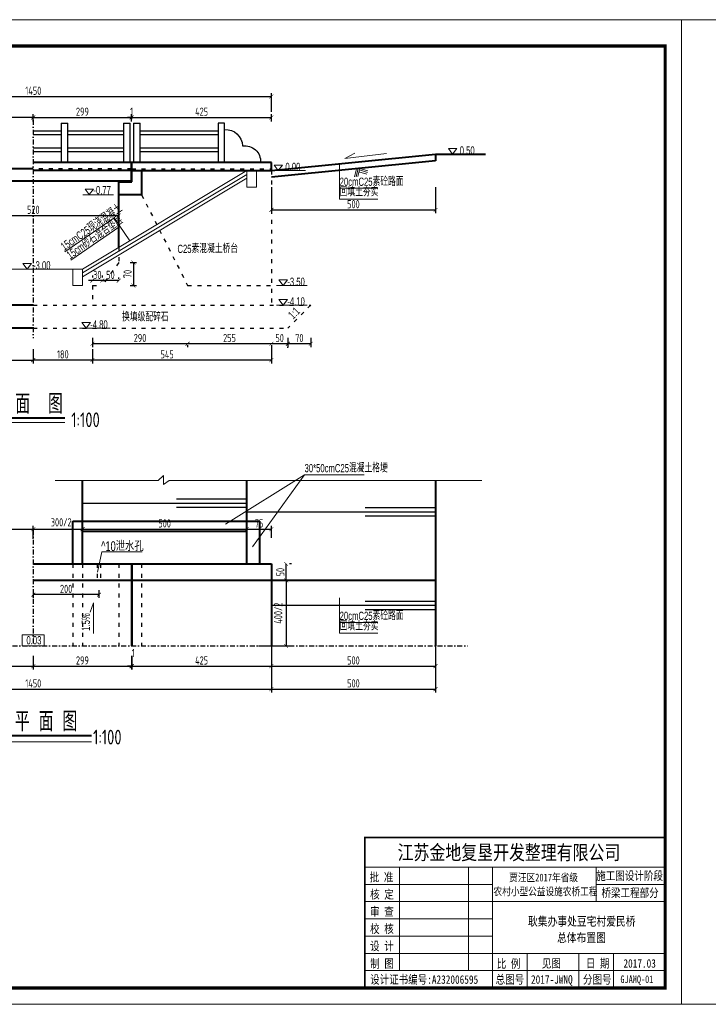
# Model space of a CAD drawing. Header units: inches. Extents: x 112594 to 193184, y 44995 to 116598.
# Tile 72 of 153: x 114821 to 116918, y 87899 to 90899. Entities that reach past the tile are written whole.
import ezdxf
from ezdxf.enums import TextEntityAlignment as Align

# ---------------------------------------------------------------- set-up
doc = ezdxf.new("R2010")
doc.units = ezdxf.units.IN
doc.header["$MEASUREMENT"] = 0
doc.linetypes.add('ACAD_ISO03W100', pattern=[30, 12, -18])
doc.linetypes.add('DASHDOTX2', pattern=[2, 1, -0.5, 0, -0.5])
doc.layers.get('0').update_dxf_attribs({"lineweight": 15})
for name, color, linetype in [('1', 7, 'Continuous'), ('轴线', 3, 'DASHDOTX2'), ('配筋2', 2, 'Continuous')]:
    doc.layers.add(name, color=color, linetype=linetype)
for name, color, linetype, lineweight in [('BM1', 7, 'Continuous', 15), ('原石', 6, 'Continuous', 40), ('文字', 7, 'Continuous', 20), ('标注', 7, 'Continuous', 18), ('细实线', 4, 'Continuous', 25), ('虚线', 2, 'ACAD_ISO03W100', 25), ('轮廓线', 1, 'Continuous', 40)]:
    doc.layers.add(name, color=color, linetype=linetype, lineweight=lineweight)
doc.styles.add('HZTXT', font='tssdeng.shx', dxfattribs={"width": 0.75, "bigfont": 'hztxt.shx'})
doc.styles.get("Standard").update_dxf_attribs({"font": 'hztxt_e.shx', "width": 0.7, "bigfont": 'hztxt.shx'})
doc.styles.add('图框', font='SIMFANG.TTF', dxfattribs={"width": 0.8, "height": 4})
doc.dimstyles.new('3', dxfattribs={"dimtxt": 25, "dimasz": 12, "dimexe": 10, "dimexo": 30, "dimgap": 5, "dimtad": 1, "dimdec": 0, "dimzin": 0, "dimdsep": 46, "dimtxsty": 'HZTXT', "dimblk": 'ARCHTICK', "dimcen": 0, "dimclrt": 7, "dimazin": 2, "dimtfac": 1, "dimtdec": 0, "dimtix": 1, "dimtmove": 2, "dimatfit": 3, "dimfxl": 250, "dimtolj": 1, "dimtzin": 0, "dimarcsym": 0})
doc.dimstyles.new('6', dxfattribs={"dimtxt": 25, "dimasz": 12, "dimexe": 10, "dimexo": 130, "dimgap": 5, "dimtad": 1, "dimdec": 0, "dimzin": 0, "dimdsep": 46, "dimtxsty": 'HZTXT', "dimblk": 'ARCHTICK', "dimcen": 0, "dimclrt": 7, "dimazin": 2, "dimtfac": 1, "dimtdec": 0, "dimtix": 1, "dimtmove": 2, "dimatfit": 3, "dimfxl": 250, "dimtolj": 1, "dimtzin": 0, "dimarcsym": 0})

# ---------------------------------------------------------------- blocks, each defined once
blk = doc.blocks.new('三角形')
at = {"layer": '轮廓线', "color": 0, "lineweight": 20}
for p, q in [((24441.9, 199232.1), (24477.5, 199232.1)), ((24459.3, 199208.6), (24441.9, 199232.1)), ((24477.5, 199232.1), (24459.3, 199208.6))]:
    blk.add_line(p, q, dxfattribs=at)
blk = doc.blocks.new('_ArchTick')
at = {"color": 0, "linetype": 'ByBlock', "const_width": 0.15}
blk.add_lwpolyline([(-0.5, -0.5), (0.5, 0.5)], dxfattribs=at)
blk = doc.blocks.new('*D65')
at = {"color": 0, "lineweight": -2}
for p, q in [((115587.1, 89912), (115332.1, 89912)), ((115332.1, 89908.1), (115332.1, 89902)), ((115587.1, 89908.1), (115587.1, 89902))]:
    blk.add_line(p, q, dxfattribs=at)
at = {"color": 0, "lineweight": -2, "xscale": 12, "yscale": 12, "zscale": 12, "rotation": 180}
blk.add_blockref('_ArchTick', (115332.1, 89912), dxfattribs=at)
at = {"color": 0, "lineweight": -2, "xscale": 12, "yscale": 12, "zscale": 12}
blk.add_blockref('_ArchTick', (115587.1, 89912), dxfattribs=at)
at = {"color": 7, "insert": (115459.6, 89929.5), "char_height": 25, "attachment_point": 5, "style": 'HZTXT'}
blk.add_mtext('\\A1;255', dxfattribs=at)
blk = doc.blocks.new('*D66')
at = {"color": 0, "lineweight": -2}
for p, q in [((115042.1, 89929.5), (115042.1, 89902)), ((115332.1, 89912), (115042.1, 89912)), ((115332.1, 89908.1), (115332.1, 89902))]:
    blk.add_line(p, q, dxfattribs=at)
at = {"color": 0, "lineweight": -2, "xscale": 12, "yscale": 12, "zscale": 12, "rotation": 180}
blk.add_blockref('_ArchTick', (115042.1, 89912), dxfattribs=at)
at = {"color": 0, "lineweight": -2, "xscale": 12, "yscale": 12, "zscale": 12}
blk.add_blockref('_ArchTick', (115332.1, 89912), dxfattribs=at)
at = {"color": 7, "insert": (115187.1, 89929.5), "char_height": 25, "attachment_point": 5, "style": 'HZTXT'}
blk.add_mtext('\\A1;290', dxfattribs=at)
blk = doc.blocks.new('*D67')
at = {"color": 0, "lineweight": -2}
for p, q in [((115042.1, 89895.6), (115042.1, 89852.1)), ((115587.1, 89908.1), (115587.1, 89852.1)), ((115587.1, 89862.1), (115042.1, 89862.1))]:
    blk.add_line(p, q, dxfattribs=at)
at = {"color": 0, "lineweight": -2, "xscale": 12, "yscale": 12, "zscale": 12, "rotation": 180}
blk.add_blockref('_ArchTick', (115042.1, 89862.1), dxfattribs=at)
at = {"color": 0, "lineweight": -2, "xscale": 12, "yscale": 12, "zscale": 12}
blk.add_blockref('_ArchTick', (115587.1, 89862.1), dxfattribs=at)
at = {"color": 7, "insert": (115269.6, 89879.6), "char_height": 25, "attachment_point": 5, "style": 'HZTXT'}
blk.add_mtext('\\A1;545', dxfattribs=at)
blk = doc.blocks.new('*D72')
at = {"color": 0, "lineweight": -2}
for p, q in [((114682.1, 89895.6), (114682.1, 89852.1)), ((114862.1, 89895.6), (114862.1, 89852.1)), ((114682.1, 89862.1), (114862.1, 89862.1))]:
    blk.add_line(p, q, dxfattribs=at)
at = {"color": 0, "lineweight": -2, "xscale": 12, "yscale": 12, "zscale": 12, "rotation": 180}
blk.add_blockref('_ArchTick', (114682.1, 89862.1), dxfattribs=at)
at = {"color": 0, "lineweight": -2, "xscale": 12, "yscale": 12, "zscale": 12}
blk.add_blockref('_ArchTick', (114862.1, 89862.1), dxfattribs=at)
at = {"color": 7, "insert": (114772.1, 89879.6), "char_height": 25, "attachment_point": 5, "style": 'HZTXT'}
blk.add_mtext('\\A1;180', dxfattribs=at)
blk = doc.blocks.new('*D73')
at = {"color": 0, "lineweight": -2}
for p, q in [((115162.1, 90596.5), (115162.1, 90611.6)), ((115587.1, 90589.1), (115587.1, 90611.6)), ((115162.1, 90601.6), (115587.1, 90601.6))]:
    blk.add_line(p, q, dxfattribs=at)
at = {"color": 0, "lineweight": -2, "xscale": 12, "yscale": 12, "zscale": 12, "rotation": 180}
blk.add_blockref('_ArchTick', (115162.1, 90601.6), dxfattribs=at)
at = {"color": 0, "lineweight": -2, "xscale": 12, "yscale": 12, "zscale": 12}
blk.add_blockref('_ArchTick', (115587.1, 90601.6), dxfattribs=at)
at = {"color": 7, "insert": (115374.6, 90619.1), "char_height": 25, "attachment_point": 5, "style": 'HZTXT'}
blk.add_mtext('\\A1;425', dxfattribs=at)
blk = doc.blocks.new('*D74')
at = {"color": 0, "lineweight": -2}
for p, q in [((114862.1, 89895.6), (114862.1, 89852.1)), ((115042.1, 89895.6), (115042.1, 89852.1)), ((115042.1, 89862.1), (114862.1, 89862.1))]:
    blk.add_line(p, q, dxfattribs=at)
at = {"color": 0, "lineweight": -2, "xscale": 12, "yscale": 12, "zscale": 12, "rotation": 180}
blk.add_blockref('_ArchTick', (114862.1, 89862.1), dxfattribs=at)
at = {"color": 0, "lineweight": -2, "xscale": 12, "yscale": 12, "zscale": 12}
blk.add_blockref('_ArchTick', (115042.1, 89862.1), dxfattribs=at)
at = {"color": 7, "insert": (114952.1, 89879.6), "char_height": 25, "attachment_point": 5, "style": 'HZTXT'}
blk.add_mtext('\\A1;180', dxfattribs=at)
blk = doc.blocks.new('*D106')
at = {"color": 0, "lineweight": -2}
for p, q in [((115161.1, 88961.1), (115161.1, 88919.4)), ((115162.1, 88961.1), (115162.1, 88919.4)), ((115161.1, 88929.4), (115149.1, 88929.4)), ((115161.1, 88929.4), (115162.1, 88929.4)), ((115162.1, 88929.4), (115174.1, 88929.4))]:
    blk.add_line(p, q, dxfattribs=at)
at = {"color": 0, "lineweight": -2, "xscale": 12, "yscale": 12, "zscale": 12}
blk.add_blockref('_ArchTick', (115161.1, 88929.4), dxfattribs=at)
at = {"color": 0, "lineweight": -2, "xscale": 12, "yscale": 12, "zscale": 12, "rotation": 180}
blk.add_blockref('_ArchTick', (115162.1, 88929.4), dxfattribs=at)
at = {"color": 7, "insert": (115166.5, 88969.7), "char_height": 25, "attachment_point": 5, "style": 'HZTXT'}
blk.add_mtext('\\A1;1', dxfattribs=at)
blk = doc.blocks.new('*D107')
at = {"color": 0, "lineweight": -2}
for p, q in [((115162.1, 88961.1), (115162.1, 88919.4)), ((115587.1, 88961.1), (115587.1, 88919.4)), ((115162.1, 88929.4), (115587.1, 88929.4))]:
    blk.add_line(p, q, dxfattribs=at)
at = {"color": 0, "lineweight": -2, "xscale": 12, "yscale": 12, "zscale": 12, "rotation": 180}
blk.add_blockref('_ArchTick', (115162.1, 88929.4), dxfattribs=at)
at = {"color": 0, "lineweight": -2, "xscale": 12, "yscale": 12, "zscale": 12}
blk.add_blockref('_ArchTick', (115587.1, 88929.4), dxfattribs=at)
at = {"color": 7, "insert": (115374.6, 88946.9), "char_height": 25, "attachment_point": 5, "style": 'HZTXT'}
blk.add_mtext('\\A1;425', dxfattribs=at)
blk = doc.blocks.new('*D79')
at = {"color": 0, "lineweight": -2}
for p, q in [((115587.1, 88910.2), (115587.1, 88849.5)), ((114137.1, 88889.4), (114137.1, 88849.5)), ((114137.1, 88859.5), (115587.1, 88859.5))]:
    blk.add_line(p, q, dxfattribs=at)
at = {"color": 0, "lineweight": -2, "xscale": 12, "yscale": 12, "zscale": 12, "rotation": 180}
blk.add_blockref('_ArchTick', (114137.1, 88859.5), dxfattribs=at)
at = {"color": 0, "lineweight": -2, "xscale": 12, "yscale": 12, "zscale": 12}
blk.add_blockref('_ArchTick', (115587.1, 88859.5), dxfattribs=at)
at = {"color": 7, "insert": (114862.1, 88877), "char_height": 25, "attachment_point": 5, "style": 'HZTXT'}
blk.add_mtext('\\A1;1450', dxfattribs=at)
blk = doc.blocks.new('*D81')
at = {"color": 0, "lineweight": -2}
for p, q in [((115632, 89191.1), (115632, 89241.1)), ((115648.1, 89241.1), (115642, 89241.1)), ((115648.1, 89191.1), (115642, 89191.1))]:
    blk.add_line(p, q, dxfattribs=at)
at = {"color": 0, "lineweight": -2, "xscale": 12, "yscale": 12, "zscale": 12}
for p, rotation in [((115632, 89241.1), 90), ((115632, 89191.1), 270)]:
    blk.add_blockref('_ArchTick', p, dxfattribs=dict(at, rotation=rotation))
at = {"color": 7, "insert": (115614.5, 89216.1), "char_height": 25, "attachment_point": 5, "rotation": 90, "style": 'HZTXT'}
blk.add_mtext('\\A1;50', dxfattribs=at)
blk = doc.blocks.new('*D85')
at = {"color": 0, "lineweight": -2}
for p, q in [((115632, 89191.1), (115632, 88991.1)), ((115648.1, 89191.1), (115642, 89191.1)), ((115548.1, 88991.1), (115642, 88991.1))]:
    blk.add_line(p, q, dxfattribs=at)
at = {"color": 0, "lineweight": -2, "xscale": 12, "yscale": 12, "zscale": 12}
for p, rotation in [((115632, 89191.1), 90), ((115632, 88991.1), 270)]:
    blk.add_blockref('_ArchTick', p, dxfattribs=dict(at, rotation=rotation))
at = {"color": 7, "insert": (115608, 89091.1), "char_height": 25, "attachment_point": 5, "rotation": 90, "style": 'HZTXT'}
blk.add_mtext('\\A1;400/2', dxfattribs=at)
blk = doc.blocks.new('*D88')
at = {"color": 0, "lineweight": -2}
for p, q in [((114862.1, 89161.1), (114862.1, 89137.5)), ((115062.1, 89147.5), (114862.1, 89147.5)), ((115062.1, 89161.1), (115062.1, 89137.5))]:
    blk.add_line(p, q, dxfattribs=at)
at = {"color": 0, "lineweight": -2, "xscale": 12, "yscale": 12, "zscale": 12, "rotation": 180}
blk.add_blockref('_ArchTick', (114862.1, 89147.5), dxfattribs=at)
at = {"color": 0, "lineweight": -2, "xscale": 12, "yscale": 12, "zscale": 12}
blk.add_blockref('_ArchTick', (115062.1, 89147.5), dxfattribs=at)
at = {"color": 7, "insert": (114962.1, 89165), "char_height": 25, "attachment_point": 5, "style": 'HZTXT'}
blk.add_mtext('\\A1;200', dxfattribs=at)
blk = doc.blocks.new('*D89')
at = {"color": 0, "lineweight": -2}
for p, q in [((114862.1, 90589.1), (114862.1, 90611.6)), ((115161.1, 90589.1), (115161.1, 90611.6)), ((114862.1, 90601.6), (115161.1, 90601.6))]:
    blk.add_line(p, q, dxfattribs=at)
at = {"color": 0, "lineweight": -2, "xscale": 12, "yscale": 12, "zscale": 12, "rotation": 180}
blk.add_blockref('_ArchTick', (114862.1, 90601.6), dxfattribs=at)
at = {"color": 0, "lineweight": -2, "xscale": 12, "yscale": 12, "zscale": 12}
blk.add_blockref('_ArchTick', (115161.1, 90601.6), dxfattribs=at)
at = {"color": 7, "insert": (115011.6, 90619.1), "char_height": 25, "attachment_point": 5, "style": 'HZTXT'}
blk.add_mtext('\\A1;299', dxfattribs=at)
blk = doc.blocks.new('*D90')
at = {"color": 0, "lineweight": -2}
for p, q in [((114862.1, 88961.1), (114862.1, 88919.4)), ((115161.1, 88961.1), (115161.1, 88919.4)), ((114862.1, 88929.4), (115161.1, 88929.4))]:
    blk.add_line(p, q, dxfattribs=at)
at = {"color": 0, "lineweight": -2, "xscale": 12, "yscale": 12, "zscale": 12, "rotation": 180}
blk.add_blockref('_ArchTick', (114862.1, 88929.4), dxfattribs=at)
at = {"color": 0, "lineweight": -2, "xscale": 12, "yscale": 12, "zscale": 12}
blk.add_blockref('_ArchTick', (115161.1, 88929.4), dxfattribs=at)
at = {"color": 7, "insert": (115011.6, 88946.9), "char_height": 25, "attachment_point": 5, "style": 'HZTXT'}
blk.add_mtext('\\A1;299', dxfattribs=at)
blk = doc.blocks.new('*D91')
at = {"color": 0, "lineweight": -2}
for p, q in [((114682.1, 89363.5), (114682.1, 89357)), ((114862.1, 89350.4), (114862.1, 89357)), ((114682.1, 89347), (114862.1, 89347))]:
    blk.add_line(p, q, dxfattribs=at)
at = {"color": 0, "lineweight": -2, "xscale": 12, "yscale": 12, "zscale": 12, "rotation": 180}
blk.add_blockref('_ArchTick', (114682.1, 89347), dxfattribs=at)
at = {"color": 0, "lineweight": -2, "xscale": 12, "yscale": 12, "zscale": 12}
blk.add_blockref('_ArchTick', (114862.1, 89347), dxfattribs=at)
at = {"color": 7, "insert": (114772.1, 89364.5), "char_height": 25, "attachment_point": 5, "style": 'HZTXT'}
blk.add_mtext('\\A1;180', dxfattribs=at)
blk = doc.blocks.new('*D92')
at = {"color": 0, "lineweight": -2}
for p, q in [((114682.1, 88961.1), (114682.1, 88919.4)), ((114862.1, 88961.1), (114862.1, 88919.4)), ((114682.1, 88929.4), (114862.1, 88929.4))]:
    blk.add_line(p, q, dxfattribs=at)
at = {"color": 0, "lineweight": -2, "xscale": 12, "yscale": 12, "zscale": 12, "rotation": 180}
blk.add_blockref('_ArchTick', (114682.1, 88929.4), dxfattribs=at)
at = {"color": 0, "lineweight": -2, "xscale": 12, "yscale": 12, "zscale": 12}
blk.add_blockref('_ArchTick', (114862.1, 88929.4), dxfattribs=at)
at = {"color": 7, "insert": (114772.1, 88946.9), "char_height": 25, "attachment_point": 5, "style": 'HZTXT'}
blk.add_mtext('\\A1;180', dxfattribs=at)
blk = doc.blocks.new('*D93')
at = {"color": 0, "lineweight": -2}
for p, q in [((114563.1, 90594.5), (114563.1, 90611.6)), ((114862.1, 90594.5), (114862.1, 90611.6)), ((114862.1, 90601.6), (114563.1, 90601.6))]:
    blk.add_line(p, q, dxfattribs=at)
at = {"color": 0, "lineweight": -2, "xscale": 12, "yscale": 12, "zscale": 12, "rotation": 180}
blk.add_blockref('_ArchTick', (114563.1, 90601.6), dxfattribs=at)
at = {"color": 0, "lineweight": -2, "xscale": 12, "yscale": 12, "zscale": 12}
blk.add_blockref('_ArchTick', (114862.1, 90601.6), dxfattribs=at)
at = {"color": 7, "insert": (114712.6, 90619.1), "char_height": 25, "attachment_point": 5, "style": 'HZTXT'}
blk.add_mtext('\\A1;299', dxfattribs=at)
blk = doc.blocks.new('*D96')
at = {"color": 0, "lineweight": -2}
for p, q in [((114137.1, 90494.5), (114137.1, 90675.4)), ((115587.1, 90619.1), (115587.1, 90675.4)), ((114137.1, 90665.4), (115587.1, 90665.4))]:
    blk.add_line(p, q, dxfattribs=at)
at = {"color": 0, "lineweight": -2, "xscale": 12, "yscale": 12, "zscale": 12, "rotation": 180}
blk.add_blockref('_ArchTick', (114137.1, 90665.4), dxfattribs=at)
at = {"color": 0, "lineweight": -2, "xscale": 12, "yscale": 12, "zscale": 12}
blk.add_blockref('_ArchTick', (115587.1, 90665.4), dxfattribs=at)
at = {"color": 7, "insert": (114862.1, 90682.9), "char_height": 25, "attachment_point": 5, "style": 'HZTXT'}
blk.add_mtext('\\A1;1450', dxfattribs=at)
blk = doc.blocks.new('*D97')
at = {"color": 0, "lineweight": -2}
for p, q in [((115072.1, 90119.5), (115072.1, 90114.3)), ((115122.1, 90104.3), (115072.1, 90104.3)), ((115122.1, 90109.5), (115122.1, 90114.3))]:
    blk.add_line(p, q, dxfattribs=at)
at = {"color": 0, "lineweight": -2, "xscale": 12, "yscale": 12, "zscale": 12, "rotation": 180}
blk.add_blockref('_ArchTick', (115072.1, 90104.3), dxfattribs=at)
at = {"color": 0, "lineweight": -2, "xscale": 12, "yscale": 12, "zscale": 12}
blk.add_blockref('_ArchTick', (115122.1, 90104.3), dxfattribs=at)
at = {"color": 7, "insert": (115097.1, 90121.8), "char_height": 25, "attachment_point": 5, "style": 'HZTXT'}
blk.add_mtext('\\A1;50', dxfattribs=at)
blk = doc.blocks.new('*D98')
at = {"color": 0, "lineweight": -2}
for p, q in [((115042.1, 90104.3), (115030.1, 90104.3)), ((115042.1, 90119.5), (115042.1, 90114.3)), ((115072.1, 90104.3), (115042.1, 90104.3)), ((115072.1, 90119.5), (115072.1, 90114.3)), ((115072.1, 90104.3), (115084.1, 90104.3))]:
    blk.add_line(p, q, dxfattribs=at)
at = {"color": 0, "lineweight": -2, "xscale": 12, "yscale": 12, "zscale": 12}
blk.add_blockref('_ArchTick', (115042.1, 90104.3), dxfattribs=at)
at = {"color": 0, "lineweight": -2, "xscale": 12, "yscale": 12, "zscale": 12, "rotation": 180}
blk.add_blockref('_ArchTick', (115072.1, 90104.3), dxfattribs=at)
at = {"color": 7, "insert": (115057.1, 90121.8), "char_height": 25, "attachment_point": 5, "style": 'HZTXT'}
blk.add_mtext('\\A1;30', dxfattribs=at)
blk = doc.blocks.new('*D101')
at = {"color": 0, "lineweight": -2}
for p, q in [((115156.8, 90159.5), (115176.8, 90159.5)), ((115166.8, 90159.5), (115166.8, 90089.5)), ((115156.8, 90089.5), (115176.8, 90089.5))]:
    blk.add_line(p, q, dxfattribs=at)
at = {"color": 0, "lineweight": -2, "xscale": 12, "yscale": 12, "zscale": 12}
for p, rotation in [((115166.8, 90159.5), 90), ((115166.8, 90089.5), 270)]:
    blk.add_blockref('_ArchTick', p, dxfattribs=dict(at, rotation=rotation))
at = {"color": 7, "insert": (115149.3, 90124.5), "char_height": 25, "attachment_point": 5, "rotation": 90, "style": 'HZTXT'}
blk.add_mtext('\\A1;70', dxfattribs=at)
blk = doc.blocks.new('*D103')
at = {"color": 0, "lineweight": -2}
for p, q in [((115161.1, 90596.5), (115161.1, 90611.6)), ((115162.1, 90596.5), (115162.1, 90611.6)), ((115161.1, 90601.6), (115149.1, 90601.6)), ((115162.1, 90601.6), (115161.1, 90601.6)), ((115162.1, 90601.6), (115174.1, 90601.6))]:
    blk.add_line(p, q, dxfattribs=at)
at = {"color": 0, "lineweight": -2, "xscale": 12, "yscale": 12, "zscale": 12}
blk.add_blockref('_ArchTick', (115161.1, 90601.6), dxfattribs=at)
at = {"color": 0, "lineweight": -2, "xscale": 12, "yscale": 12, "zscale": 12, "rotation": 180}
blk.add_blockref('_ArchTick', (115162.1, 90601.6), dxfattribs=at)
at = {"color": 7, "insert": (115161.6, 90619.1), "char_height": 25, "attachment_point": 5, "style": 'HZTXT'}
blk.add_mtext('\\A1;1', dxfattribs=at)
blk = doc.blocks.new('*D110')
at = {"color": 0, "lineweight": -2}
for p, q in [((114602.1, 90302.6), (114602.1, 90292.6)), ((114602.1, 90302.6), (115122.1, 90302.6)), ((115122.1, 90302.6), (115122.1, 90292.6))]:
    blk.add_line(p, q, dxfattribs=at)
at = {"color": 0, "lineweight": -2, "xscale": 12, "yscale": 12, "zscale": 12, "rotation": 180}
blk.add_blockref('_ArchTick', (114602.1, 90302.6), dxfattribs=at)
at = {"color": 0, "lineweight": -2, "xscale": 12, "yscale": 12, "zscale": 12}
blk.add_blockref('_ArchTick', (115122.1, 90302.6), dxfattribs=at)
at = {"color": 7, "insert": (114862.1, 90320.1), "char_height": 25, "attachment_point": 5, "style": 'HZTXT'}
blk.add_mtext('\\A1;520', dxfattribs=at)
blk = doc.blocks.new('*D62')
at = {"color": 0, "lineweight": -2}
for p, q in [((115637.1, 89929.5), (115637.1, 89902)), ((115637.1, 89912), (115587.4, 89912)), ((115587.4, 89908.1), (115587.4, 89902))]:
    blk.add_line(p, q, dxfattribs=at)
at = {"color": 0, "lineweight": -2, "xscale": 12, "yscale": 12, "zscale": 12, "rotation": 180}
blk.add_blockref('_ArchTick', (115587.4, 89912), dxfattribs=at)
at = {"color": 0, "lineweight": -2, "xscale": 12, "yscale": 12, "zscale": 12}
blk.add_blockref('_ArchTick', (115637.1, 89912), dxfattribs=at)
at = {"color": 7, "insert": (115612.3, 89929.5), "char_height": 25, "attachment_point": 5, "style": 'HZTXT'}
blk.add_mtext('\\A1;50', dxfattribs=at)
blk = doc.blocks.new('*D63')
at = {"color": 0, "lineweight": -2}
for p, q in [((115707.1, 89929.7), (115707.1, 89902)), ((115707.1, 89912), (115637.4, 89912)), ((115637.4, 89899.5), (115637.4, 89902))]:
    blk.add_line(p, q, dxfattribs=at)
at = {"color": 0, "lineweight": -2, "xscale": 12, "yscale": 12, "zscale": 12, "rotation": 180}
blk.add_blockref('_ArchTick', (115637.4, 89912), dxfattribs=at)
at = {"color": 0, "lineweight": -2, "xscale": 12, "yscale": 12, "zscale": 12}
blk.add_blockref('_ArchTick', (115707.1, 89912), dxfattribs=at)
at = {"color": 7, "insert": (115672.3, 89929.5), "char_height": 25, "attachment_point": 5, "style": 'HZTXT'}
blk.add_mtext('\\A1;70', dxfattribs=at)
blk = doc.blocks.new('*D111')
at = {"color": 0, "lineweight": -2}
for p, q in [((114862.1, 89317.8), (114862.1, 89357)), ((115012.1, 89317.8), (115012.1, 89357)), ((114862.1, 89347), (115012.1, 89347))]:
    blk.add_line(p, q, dxfattribs=at)
at = {"color": 0, "lineweight": -2, "xscale": 12, "yscale": 12, "zscale": 12, "rotation": 180}
blk.add_blockref('_ArchTick', (114862.1, 89347), dxfattribs=at)
at = {"color": 0, "lineweight": -2, "xscale": 12, "yscale": 12, "zscale": 12}
blk.add_blockref('_ArchTick', (115012.1, 89347), dxfattribs=at)
at = {"color": 7, "insert": (114947.1, 89367.9), "char_height": 25, "attachment_point": 5, "style": 'HZTXT'}
blk.add_mtext('\\A1;300/2', dxfattribs=at)
blk = doc.blocks.new('*D112')
at = {"color": 0, "lineweight": -2}
for p, q in [((115012.1, 89317.8), (115012.1, 89357)), ((115512.1, 89317.8), (115512.1, 89357)), ((115012.1, 89347), (115512.1, 89347))]:
    blk.add_line(p, q, dxfattribs=at)
at = {"color": 0, "lineweight": -2, "xscale": 12, "yscale": 12, "zscale": 12, "rotation": 180}
blk.add_blockref('_ArchTick', (115012.1, 89347), dxfattribs=at)
at = {"color": 0, "lineweight": -2, "xscale": 12, "yscale": 12, "zscale": 12}
blk.add_blockref('_ArchTick', (115512.1, 89347), dxfattribs=at)
at = {"color": 7, "insert": (115262.1, 89364.5), "char_height": 25, "attachment_point": 5, "style": 'HZTXT'}
blk.add_mtext('\\A1;500', dxfattribs=at)
blk = doc.blocks.new('*D113')
at = {"color": 0, "lineweight": -2}
for p, q in [((115512.1, 89320.8), (115512.1, 89357)), ((115587.1, 89320.8), (115587.1, 89357)), ((115512.1, 89347), (115587.1, 89347))]:
    blk.add_line(p, q, dxfattribs=at)
at = {"color": 0, "lineweight": -2, "xscale": 12, "yscale": 12, "zscale": 12, "rotation": 180}
blk.add_blockref('_ArchTick', (115512.1, 89347), dxfattribs=at)
at = {"color": 0, "lineweight": -2, "xscale": 12, "yscale": 12, "zscale": 12}
blk.add_blockref('_ArchTick', (115587.1, 89347), dxfattribs=at)
at = {"color": 7, "insert": (115549.6, 89364.5), "char_height": 25, "attachment_point": 5, "style": 'HZTXT'}
blk.add_mtext('\\A1;75', dxfattribs=at)
blk = doc.blocks.new('dasfgfhfdgtf')
at = {"layer": '细实线'}
for p, q in [((53338.6, -33988.3), (53338.6, -33868.3)), ((53338.6, -33868.3), (53358.6, -33868.3)), ((53338.6, -33988.3), (53338.6, -33868.3)), ((53358.6, -33868.3), (53358.6, -33988.3)), ((53358.6, -33868.3), (53358.6, -33988.3))]:
    blk.add_line(p, q, dxfattribs=at)
for centre, radius, start, end in [((53336.3, -33940.4), 52.5, 87.3986, 177.3524), ((53277.1, -33985.6), 48.1, 81.899, 182.8519)]:
    blk.add_arc(centre, radius, start, end, dxfattribs=at)
blk = doc.blocks.new('*D2346')
at = {"color": 0, "lineweight": -2}
for p, q in [((115587.1, 90389.5), (115587.1, 90309.8)), ((116087.1, 90389.5), (116087.1, 90309.8)), ((115587.1, 90319.8), (116087.1, 90319.8))]:
    blk.add_line(p, q, dxfattribs=at)
at = {"color": 0, "lineweight": -2, "xscale": 12, "yscale": 12, "zscale": 12, "rotation": 180}
blk.add_blockref('_ArchTick', (115587.1, 90319.8), dxfattribs=at)
at = {"color": 0, "lineweight": -2, "xscale": 12, "yscale": 12, "zscale": 12}
blk.add_blockref('_ArchTick', (116087.1, 90319.8), dxfattribs=at)
at = {"color": 7, "insert": (115837.1, 90337.3), "char_height": 25, "attachment_point": 5, "style": 'HZTXT'}
blk.add_mtext('\\A1;500', dxfattribs=at)
blk = doc.blocks.new('*D2348')
at = {"color": 0, "lineweight": -2}
for p, q in [((115587.1, 88999.1), (115587.1, 88919.4)), ((116087.1, 88999.1), (116087.1, 88919.4)), ((115587.1, 88929.4), (116087.1, 88929.4))]:
    blk.add_line(p, q, dxfattribs=at)
at = {"color": 0, "lineweight": -2, "xscale": 12, "yscale": 12, "zscale": 12, "rotation": 180}
blk.add_blockref('_ArchTick', (115587.1, 88929.4), dxfattribs=at)
at = {"color": 0, "lineweight": -2, "xscale": 12, "yscale": 12, "zscale": 12}
blk.add_blockref('_ArchTick', (116087.1, 88929.4), dxfattribs=at)
at = {"color": 7, "insert": (115837.1, 88946.9), "char_height": 25, "attachment_point": 5, "style": 'HZTXT'}
blk.add_mtext('\\A1;500', dxfattribs=at)
blk = doc.blocks.new('*D2349')
at = {"color": 0, "lineweight": -2}
for p, q in [((115587.1, 88929.2), (115587.1, 88849.5)), ((116087.1, 88929.2), (116087.1, 88849.5)), ((115587.1, 88859.5), (116087.1, 88859.5))]:
    blk.add_line(p, q, dxfattribs=at)
at = {"color": 0, "lineweight": -2, "xscale": 12, "yscale": 12, "zscale": 12, "rotation": 180}
blk.add_blockref('_ArchTick', (115587.1, 88859.5), dxfattribs=at)
at = {"color": 0, "lineweight": -2, "xscale": 12, "yscale": 12, "zscale": 12}
blk.add_blockref('_ArchTick', (116087.1, 88859.5), dxfattribs=at)
at = {"color": 7, "insert": (115837.1, 88877), "char_height": 25, "attachment_point": 5, "style": 'HZTXT'}
blk.add_mtext('\\A1;500', dxfattribs=at)

msp = doc.modelspace()

# ---------------------------------------------------------------- linework, layer by layer
for p, q in [((115512.11826, 90439.54102), (115012.11826, 90139.54102)), ((115512.11826, 90439.54102), (115512.11826, 90389.54102)), ((115542.11826, 90389.54102), (115542.11826, 90439.54102)), ((115587.11826, 90439.54102), (115690.93599, 90439.54102)), ((115512.11826, 90427.87912), (115012.11826, 90127.87912)), ((115512.11826, 90416.21721), (115012.11826, 90116.21721)), ((115512.11826, 90389.54102), (115542.11826, 90389.54102)), ((115105.93346, 90365.54102), (115012.66627, 90365.54102)), ((115108.3978, 90295.29321), (114958.39243, 90191.94911)), ((115108.3978, 90295.29321), (115156.15983, 90225.96596)), ((115126.14741, 90269.5294), (114976.14204, 90166.1853)), ((114862.11826, 90139.54102), (114712.11826, 90139.54102)), ((114862.11826, 90139.54102), (115012.11826, 90139.54102)), ((114982.11826, 90139.54102), (114982.11826, 90089.54102)), ((115012.11826, 90089.54102), (115012.11826, 90139.54102)), ((114982.11826, 90089.54102), (115012.11826, 90089.54102)), ((115696.54687, 90089.54399), (115603.27968, 90089.54399)), ((115696.54687, 90029.54399), (115603.27968, 90029.54399)), ((115096.25174, 89959.54399), (115002.98455, 89959.54399)), ((115242.72902, 89495.1252), (115259.05805, 89510.08729)), ((115259.05805, 89510.08729), (115259.05805, 89482.71895)), ((115447.41196, 89362.10537), (115688.49005, 89512.7974)), ((115688.49005, 89512.7974), (115529.54351, 89292.86285)), ((115870.16588, 89512.7974), (115688.49005, 89512.7974)), ((114928.8465, 89495.1252), (115242.72902, 89495.1252)), ((115259.05805, 89482.71895), (115275.42552, 89495.1252)), ((115275.42552, 89495.1252), (116228.25417, 89495.1252)), ((115057.65439, 89216.06357), (115070.56231, 89278.0898)), ((115193.36045, 89278.0898), (115070.56231, 89278.0898)), ((115045.63234, 89122.52407), (115034.96831, 89093.83467)), ((115045.63234, 89122.52407), (115045.63234, 89028.82014))]:
    msp.add_line(p, q)
at = {"ltscale": 2}
for p, q in [((114697.54818, 89671.95876), (114957.8711, 89671.95876)), ((114703.73243, 88698.86765), (115039.5742, 88698.86765))]:
    msp.add_line(p, q, dxfattribs=at)
at = {"lineweight": -3}
for p, q in [((115512.11826, 89425.65918), (115012.11826, 89425.65918)), ((115512.11826, 89438.70082), (115298.12992, 89438.70082)), ((115512.11826, 89413.23907), (115298.12992, 89413.23907)), ((116087.11826, 89412.02774), (115873.12992, 89412.02774)), ((116087.11826, 89398.9861), (115512.11826, 89398.9861)), ((116087.11826, 89386.56599), (115873.12992, 89386.56599)), ((116087.11826, 89114.01518), (115587.11826, 89114.01518)), ((116087.11826, 89127.05682), (115873.12992, 89127.05682)), ((116087.11826, 89101.59507), (115873.12992, 89101.59507))]:
    msp.add_line(p, q, dxfattribs=at)
msp.add_lwpolyline([(114828.67818, 89024.71432), (114895.55834, 89024.71432), (114895.55834, 88991.06357), (114828.67818, 88991.06357)], close=True)
at = {"layer": 'BM1', "linetype": 'Continuous'}
for p, q in [((116836.39029, 90899.42706), (112593.56197, 90899.42706)), ((116836.39029, 90899.42706), (116836.39029, 87899.124)), ((121079.21862, 90899.42706), (116836.39029, 90899.42706)), ((116836.39029, 90899.42706), (116836.39029, 87899.124)), ((116836.39029, 90899.42706), (116836.39029, 87899.124)), ((116836.39029, 90899.42706), (116836.39029, 87899.124)), ((116836.39029, 87899.124), (112593.56197, 87899.124)), ((121079.21862, 87899.124), (116836.39029, 87899.124))]:
    msp.add_line(p, q, dxfattribs=at)
at = {"layer": 'BM1', "color": 0, "linetype": 'Continuous'}
for p, q in [((116836.39029, 90869.12097), (116836.39029, 87899.124)), ((116836.39029, 90869.12097), (116836.39029, 87899.124)), ((116836.39029, 90869.12097), (116836.39029, 87899.124)), ((116836.39029, 90869.12097), (116836.39029, 87899.124)), ((116836.39029, 90869.12097), (116836.39029, 87899.124)), ((115871.75079, 88407.19214), (116786.3954, 88407.19214)), ((115871.75079, 88407.19214), (115871.75079, 87949.1189)), ((115871.75079, 87949.1189), (115871.75079, 88407.19214)), ((115871.75079, 88317.07937), (116786.3954, 88317.07937)), ((115976.88236, 88001.68468), (115976.88236, 88317.07937)), ((116187.14548, 88317.07937), (116187.14548, 88001.68468)), ((116260.73758, 88317.07937), (116260.73758, 87949.1189)), ((116576.13227, 88211.94781), (116576.13227, 88317.07937)), ((115871.75079, 88264.51359), (116260.73758, 88264.51359)), ((116576.13227, 88264.51359), (116786.3954, 88264.51359)), ((115871.75079, 88211.94781), (116786.3954, 88211.94781)), ((115871.75079, 88159.38203), (116260.73758, 88159.38203)), ((115871.75079, 88106.81625), (116260.73758, 88106.81625)), ((115871.75079, 88054.25046), (116786.3954, 88054.25046)), ((116365.86914, 88054.25046), (116365.86914, 87949.1189)), ((116523.56649, 88054.25046), (116523.56649, 87949.1189)), ((116628.69805, 88054.25046), (116628.69805, 88001.68468)), ((116628.69805, 87949.1189), (116628.69805, 88054.25046)), ((115871.75079, 88001.68468), (116786.3954, 88001.68468))]:
    msp.add_line(p, q, dxfattribs=at)
at = {"layer": 'BM1'}
for p, q in [((115811.13801, 90476.53144), (115841.49926, 90492.91424)), ((115938.04818, 90491.70066), (115811.13801, 90476.53144)), ((115846.00962, 90445.43016), (115839.84465, 90420.42063)), ((115851.27794, 90445.95699), (115845.11297, 90420.94746)), ((115856.34207, 90446.4634), (115850.1771, 90421.45387)), ((115853.70064, 90435.74786), (115878.17757, 90428.2621)), ((115855.17253, 90441.7189), (115879.64946, 90434.23314)), ((115856.34207, 90446.4634), (115880.819, 90438.97764))]:
    msp.add_line(p, q, dxfattribs=at)
at = {"layer": 'BM1', "color": 0, "linetype": 'Continuous', "const_width": 9.99898}
msp.add_lwpolyline([(112761.40607, 87949.1189), (112761.40607, 90819.12607), (116786.3954, 90819.12607), (116786.3954, 87949.1189)], close=True, dxfattribs=at)
at = {"layer": 'BM1', "color": 0, "linetype": 'Continuous', "const_width": 5.25658}
msp.add_lwpolyline([(116786.3954, 88407.19214), (115871.75079, 88407.19214), (115871.75079, 87949.1189)], dxfattribs=at)
at = {"layer": '原石'}
for p, q in [((114982.11826, 89371.06357), (115552.11826, 89371.06357)), ((115012.11826, 89341.06357), (115512.11826, 89341.06357))]:
    msp.add_line(p, q, dxfattribs=at)
at = {"layer": '标注', "color": 9, "ltscale": 0.5}
for p, q in [((115794.64703, 90385.67716), (115911.13522, 90385.67716)), ((115794.64703, 90352.68301), (115911.13522, 90352.68301)), ((115794.64703, 89062.92657), (115911.13522, 89062.92657)), ((115794.64703, 89029.93242), (115911.13522, 89029.93242))]:
    msp.add_line(p, q, dxfattribs=at)
for points in [[(115794.64703, 90352.68301), (115794.64703, 90460.2939), (115794.64703, 90460.2939)], [(115794.64703, 89029.93242), (115794.64703, 89137.54331), (115794.64703, 89137.54331)]]:
    msp.add_lwpolyline(points, dxfattribs=at)
at = {"layer": '细实线'}
for p, q in [((114947.11826, 90584.54102), (114947.11826, 90464.54102)), ((114947.11826, 90584.54102), (114967.11826, 90584.54102)), ((114967.11826, 90464.54102), (114967.11826, 90584.54102)), ((115137.11826, 90584.54102), (115137.11826, 90464.54102)), ((115137.11826, 90584.54102), (115157.11826, 90584.54102)), ((115157.11826, 90464.54102), (115157.11826, 90584.54102)), ((115167.11826, 90584.54102), (115167.11826, 90464.54102)), ((115167.11826, 90584.54102), (115187.11826, 90584.54102)), ((115187.11826, 90464.54102), (115187.11826, 90584.54102)), ((114862.11826, 90560.54102), (114947.11826, 90560.54102)), ((114967.11826, 90560.54102), (115137.11826, 90560.54102)), ((115187.11826, 90560.54102), (115424.71682, 90560.54102)), ((114947.11826, 90548.54102), (114862.11826, 90548.54102)), ((115137.11826, 90548.54102), (114967.11826, 90548.54102)), ((115424.71682, 90548.54102), (115187.11826, 90548.54102)), ((114862.11826, 90508.54102), (114947.11826, 90508.54102)), ((114947.11826, 90496.54102), (114862.11826, 90496.54102)), ((114967.11826, 90508.54102), (115137.11826, 90508.54102)), ((115137.11826, 90496.54102), (114967.11826, 90496.54102)), ((115187.11826, 90508.54102), (115424.71682, 90508.54102)), ((115424.71682, 90496.54102), (115187.11826, 90496.54102))]:
    msp.add_line(p, q, dxfattribs=at)
at = {"layer": '虚线'}
for p, q in [((115161.11826, 90445.47102), (114862.11826, 90445.47102)), ((115162.11826, 90445.47102), (115587.11826, 90445.47102)), ((115587.11826, 90439.54102), (115587.11826, 90029.54399)), ((115192.11826, 90365.54102), (115332.11826, 90089.54399)), ((115122.11826, 90248.54399), (115122.11826, 90249.54102)), ((115122.11826, 90205.54102), (115122.11826, 90159.54399)), ((115122.11826, 90159.54399), (115072.11826, 90089.54399)), ((115042.11826, 90089.54399), (115042.11826, 90029.54399)), ((115042.11826, 90089.54399), (115072.11826, 90089.54399)), ((115332.11826, 90089.54399), (115587.11826, 90089.54399)), ((114862.11826, 90029.54399), (115707.11826, 90029.54399)), ((115707.11826, 90029.54399), (115637.11826, 89959.54399)), ((114862.11826, 89959.54399), (115637.11826, 89959.54399)), ((114982.11826, 89241.06357), (114982.11826, 88991.06357)), ((115012.11826, 89241.06357), (115012.11826, 88991.06357)), ((115057.11826, 89241.06357), (115057.11826, 89191.06357)), ((115067.11826, 89241.06357), (115067.11826, 89191.06357)), ((115122.11826, 89241.06357), (115122.11826, 88991.06357)), ((115192.11826, 89241.06357), (115192.11826, 88991.06357))]:
    msp.add_line(p, q, dxfattribs=at)
at = {"layer": '轮廓线'}
for p, q in [((115587.11826, 90439.54102), (116087.11826, 90489.54102)), ((116087.11826, 90489.54102), (116087.11826, 90469.54102)), ((116087.11826, 90489.54102), (116239.12902, 90489.54102)), ((116087.11826, 90489.54102), (116210.08955, 90489.54102)), ((115161.11826, 90464.54102), (114862.11826, 90464.54102)), ((115161.11826, 90407.54102), (115161.11826, 90464.54102)), ((115162.11826, 90405.54102), (115162.11826, 90464.54102)), ((115587.11826, 90464.54102), (115162.11826, 90464.54102)), ((116087.11826, 90469.54102), (115587.11826, 90419.54102)), ((115587.11826, 90439.54102), (115587.11826, 90464.54102)), ((114862.11826, 90445.47102), (114563.11826, 90445.47102)), ((115161.11826, 90439.54102), (114862.11826, 90439.54102)), ((115162.11826, 90439.54102), (115587.11826, 90439.54102)), ((115192.11826, 90439.54102), (115192.11826, 90365.54102)), ((115161.11826, 90407.54102), (114563.11826, 90407.54102)), ((115122.11826, 90361.54102), (115122.11826, 90405.54102)), ((115122.11826, 90405.54102), (115162.11826, 90405.54102)), ((115192.11826, 90365.54102), (115122.11826, 90365.54102)), ((115122.11826, 90205.54102), (115122.11826, 90361.54102)), ((114862.11826, 90029.54399), (114017.11826, 90029.54399)), ((114862.11826, 89959.54399), (114087.11826, 89959.54399)), ((115012.11826, 89241.06357), (115012.11826, 89495.1252)), ((115512.11826, 89241.06357), (115512.11826, 89495.1252)), ((116087.11826, 89495.1252), (116087.11826, 88991.06357)), ((114982.11826, 89241.06357), (114982.11826, 89371.06357)), ((115552.11826, 89241.06357), (115552.11826, 89371.06357)), ((114863.11826, 89241.06357), (115161.11826, 89241.06357)), ((115161.11826, 89241.06357), (115161.11826, 88991.06357)), ((115162.11826, 89241.06357), (115587.11826, 89241.06357)), ((115162.11826, 89241.06357), (115162.11826, 88991.06357)), ((115587.11826, 89241.06357), (115587.11826, 89191.06357)), ((114863.11826, 89191.06357), (115161.11826, 89191.06357)), ((115162.11826, 89191.06357), (115587.11826, 89191.06357)), ((115587.11826, 89191.06357), (116087.11826, 89191.06357)), ((115587.11826, 89191.06357), (115587.11826, 88991.06357))]:
    msp.add_line(p, q, dxfattribs=at)
at = {"layer": '轮廓线', "color": 0, "lineweight": 20}
for p, q in [((116126.207, 90506.48103), (116151.88222, 90506.48103)), ((116138.75284, 90489.54102), (116126.207, 90506.48103)), ((116151.88222, 90506.48103), (116138.75284, 90489.54102)), ((115595.33279, 90456.48103), (115621.00801, 90456.48103)), ((115607.87862, 90439.54102), (115595.33279, 90456.48103)), ((115621.00801, 90456.48103), (115607.87862, 90439.54102))]:
    msp.add_line(p, q, dxfattribs=at)
at = {"layer": '轮廓线', "ltscale": 2}
for p, q in [((114697.54818, 89685.72452), (114957.8711, 89685.72452)), ((114703.73243, 88718.13971), (115039.5742, 88718.13971))]:
    msp.add_line(p, q, dxfattribs=at)
at = {"layer": '轴线', "ltscale": 15}
for p, q in [((114862.11826, 90594.38015), (114862.11826, 89928.93524)), ((114862.11826, 89345.03413), (114862.11826, 88991.06357)), ((113564.89763, 88991.06357), (116184.78456, 88991.06357))]:
    msp.add_line(p, q, dxfattribs=at)

# ---------------------------------------------------------------- block references
at = {"xscale": 0.7200000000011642, "yscale": 0.7200000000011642, "zscale": 0.7200000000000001}
for p in [(97421.51619, -53063.61658), (97232.36682, -53290.61658), (98012.00382, -53340.61361), (98012.00382, -53400.61361), (97412.06203, -53470.61361)]:
    msp.add_blockref('三角形', p, dxfattribs=at)
at = {"layer": '细实线', "xscale": -1}
msp.add_blockref('dasfgfhfdgtf', (168783.36209, 124452.83682), dxfattribs=at)

# ---------------------------------------------------------------- texts
at = {"width": 0.7}
for s, p in [('0.50', (116160.83279, 90488.41739)), ('0.00', (115629.95857, 90438.41739)), ('-0.77', (115045.1332, 90367.67378)), ('C25素混凝土桥台', (115301.08501, 90188.63221)), ('-3.00', (114861.16503, 90138.41739)), ('-3.50', (115635.74661, 90088.42036)), ('-4.10', (115635.74661, 90028.42036)), ('换填级配碎石', (115132.3355, 89980.50454)), ('-4.80', (115035.45148, 89958.42036)), ('30*50cmC25混凝土格埂', (115688.22629, 89520.39563)), ('0.03', (114841.23811, 88996.07772))]:
    msp.add_text(s, height=25, dxfattribs=at).set_placement(p)
for s, p in [('20cmC25素砼路面', (115795.14703, 90385.67716)), ('回填土夯实', (115795.14703, 90353.91166)), ('20cmC25素砼路面', (115795.14703, 89062.92657)), ('回填土夯实', (115795.14703, 89031.16107))]:
    msp.add_text(s, height=25, dxfattribs=at).set_placement(p, align=Align.BOTTOM_LEFT)
for s, rotation, p in [('15cmC25现浇混凝土', 34.56435467, (114956.53667, 90194.58525)), ('15cm砂石混合垫层', 34.56435467, (114974.28628, 90168.82144)), ('1:1', 45, (115653.39668, 89984.92578))]:
    msp.add_text(s, height=25, rotation=rotation, dxfattribs=at).set_placement(p)
at = {"lineweight": -3, "insert": (115009.65609, 89037.31776), "char_height": 25, "width": 345.38, "attachment_point": 1, "rotation": 90}
msp.add_mtext('1.5%', dxfattribs=at)
at = {"layer": '1', "color": 7, "linetype": 'Continuous', "style": '图框', "width": 0.8}
for s, height, p in [('江苏金地复垦开发整理有限公司 ', 44.4121037, (115971.55837, 88339.67916)), ('批 准', 25.907061, (115886.47025, 88273.41202)), ('贾汪区2017年省级', 23.551873, (116311.45059, 88273.74636)), ('核 定', 25.907061, (115887.79309, 88221.11815)), ('农村小型公益设施农桥工程', 23.5518732, (116263.72805, 88231.13851)), ('审 查', 25.907061, (115887.79309, 88168.55237)), ('校 核', 25.907061, (115887.79309, 88115.98659)), ('设 计', 25.907061, (115887.79309, 88063.42081)), ('制 图', 25.907061, (115888.13406, 88010.12745)), ('比 例', 25.907061, (116273.55439, 88009.84956)), ('见图', 25.907061, (116410.87506, 88010.77175)), ('日 期', 25.907061, (116544.86554, 88010.77175)), ('2017.03', 25.907061, (116659.45687, 88010.77175)), ('设计证书编号:A232006595 ', 25.9070605, (115887.8097, 87961.64868)), ('总图号', 25.907061, (116270.14984, 87961.80209)), ('2017-JWNQ', 25.907061, (116377.89806, 87961.80209)), ('分图号', 25.907061, (116536.15614, 87961.80209))]:
    msp.add_text(s, height=height, dxfattribs=at).set_placement(p)
at = {"layer": '1', "color": 7, "linetype": 'Continuous', "char_height": 25.907061, "width": 215.1817481, "attachment_point": 5, "style": '图框'}
for s, insert in [('施工图设计阶段', (116678.13533, 88289.2628)), ('桥梁工程部分', (116679.65423, 88237.17431))]:
    msp.add_mtext(s, dxfattribs=dict(at, insert=insert))
at = {"layer": 'BM1', "color": 0, "linetype": 'Continuous', "style": '图框', "width": 0.8}
msp.add_text('GJAMQ-01', height=23, dxfattribs=at).set_placement((116650.26182, 87964.02359))
at = {"layer": '文字', "style": 'HZTXT', "width": 0.75}
for s, height, p in [('立  面  图', 60, (114707.66135, 89698.49541)), ('1:100', 45, (114977.76492, 89657.75291)), (' 半 平 面 图', 60, (114706.44351, 88730.91061)), ('1:100', 45, (115044.1651, 88690.8097))]:
    msp.add_text(s, height=height, dxfattribs=at).set_placement(p)
at = {"layer": '文字', "linetype": 'Continuous', "style": '图框', "width": 0.8}
for s, height, p in [('耿集办事处豆宅村爱民桥', 27.2755102, (116368.81129, 88138.50937)), ('总体布置图', 27.27551, (116457.09215, 88088.50026))]:
    msp.add_text(s, height=height, dxfattribs=at).set_placement(p)
at = {"layer": '配筋2', "width": 0.7}
msp.add_text('^ 10泄水孔', height=30, dxfattribs=at).set_placement((115068.77066, 89280.12468))

# ---------------------------------------------------------------- dimensions: what is measured, and where the dimension line sits
for base, p1, p2, angle, picture, middle in [((115587.11826, 90665.41638), (114137.11826, 90464.54102), (115587.11826, 90589.10214), 180, '*D96', (114862.11826, 90682.91638)), ((115042.11826, 90104.30181), (115072.11826, 90089.54399), (115042.11826, 90089.54399), 180, '*D98', (115057.11826, 90121.80181)), ((115072.11826, 90104.30181), (115122.11826, 90079.54399), (115072.11826, 90089.54399), 180, '*D97', (115097.11826, 90121.80181)), ((115042.11826, 89912.04569), (115332.11826, 89938.07453), (115042.11826, 89959.54399), 180, '*D66', (115187.11826, 89929.54569)), ((115587.41627, 89912.04569), (115637.11826, 89959.54399), (115587.41627, 89938.07453), 180, '*D62', (115612.26727, 89929.54569)), ((115637.41627, 89912.04569), (115707.11826, 89959.65274), (115637.41627, 89929.54399), 180, '*D63', (115672.26727, 89929.54569)), ((114862.11826, 89862.06319), (115042.11826, 89925.62184), (114862.11826, 89925.62184), 180, '*D74', (114952.11826, 89879.56319)), ((115332.11826, 89912.04569), (115587.11826, 89938.07453), (115332.11826, 89938.07453), 180, '*D65', (115459.61826, 89929.54569)), ((115632.04261, 89241.06357), (115618.14579, 89191.06357), (115618.14579, 89241.06357), 90, '*D81', (115614.54261, 89216.06357))]:
    dim = msp.add_linear_dim(base=base, p1=p1, p2=p2, angle=angle, dimstyle='3')
    dim.commit()
    dim.dimension.update_dxf_attribs({"geometry": picture, "text_midpoint": middle})
for base, p1, p2, dimstyle, picture, middle in [((114563.11826, 90601.56545), (114862.11826, 90464.54102), (114563.11826, 90464.54102), '6', '*D93', (114712.61826, 90619.06545)), ((115161.11826, 90601.56545), (114862.11826, 90559.10214), (115161.11826, 90559.10214), '3', '*D89', (115011.61826, 90619.06545)), ((115587.11826, 90601.56545), (115162.11826, 90566.49577), (115587.11826, 90559.10214), '3', '*D73', (115374.61826, 90619.06545)), ((116087.11826, 90319.81903), (115587.11826, 90419.54102), (116087.11826, 90419.54102), '3', '*D2346', (115837.11826, 90337.31903)), ((114862.11826, 89862.06319), (114682.11826, 89925.62184), (114862.11826, 89925.62184), '3', '*D72', (114772.11826, 89879.56319)), ((114862.11826, 89347.02426), (114682.11826, 89333.54938), (114862.11826, 89320.3541), '3', '*D91', (114772.11826, 89364.52426)), ((115512.11826, 89347.02426), (115012.11826, 89287.80635), (115512.11826, 89287.80635), '3', '*D112', (115262.11826, 89364.52426)), ((115587.11826, 89347.02426), (115512.11826, 89290.83355), (115587.11826, 89290.83355), '3', '*D113', (115549.61826, 89364.52426)), ((114862.11826, 89147.5066), (115062.11826, 89191.06357), (114862.11826, 89191.06357), '3', '*D88', (114962.11826, 89165.0066)), ((116087.11826, 88929.36815), (115587.11826, 89029.09015), (116087.11826, 89029.09015), '3', '*D2348', (115837.11826, 88946.86815)), ((114862.11826, 88929.36815), (114682.11826, 88991.06357), (114862.11826, 88991.06357), '3', '*D92', (114772.11826, 88946.86815)), ((115161.11826, 88929.36815), (114862.11826, 88991.06357), (115161.11826, 88991.06357), '3', '*D90', (115011.61826, 88946.86815)), ((115587.11826, 88929.36815), (115162.11826, 88991.06357), (115587.11826, 88991.06357), '3', '*D107', (115374.61826, 88946.86815)), ((116087.11826, 88859.45569), (115587.11826, 88959.17769), (116087.11826, 88959.17769), '3', '*D2349', (115837.11826, 88876.95569)), ((115587.11826, 88859.45569), (114137.11826, 88919.36815), (115587.11826, 88940.21586), '3', '*D79', (114862.11826, 88876.95569))]:
    dim = msp.add_linear_dim(base=base, p1=p1, p2=p2, dimstyle=dimstyle)
    dim.commit()
    dim.dimension.update_dxf_attribs({"geometry": picture, "text_midpoint": middle})
for base, p1, p2, picture, middle in [((115161.11826, 90601.56545), (115162.11826, 90566.49577), (115161.11826, 90566.49577), '*D103', (115161.61826, 90619.06545)), ((115122.11826, 90302.57286), (114602.11826, 90325.85353), (115122.11826, 90325.85353), '*D110', (114862.11826, 90320.07286))]:
    dim = msp.add_linear_dim(base=base, p1=p1, p2=p2, dimstyle='3', override={"dimfxl": 10, "dimfxlon": 1})
    dim.commit()
    dim.dimension.update_dxf_attribs({"geometry": picture, "text_midpoint": middle})
dim = msp.add_linear_dim(base=(115166.84291, 90089.54399), p1=(115122.11826, 90159.54399), p2=(115122.11826, 90089.54399), angle=90, dimstyle='3', override={"dimfxl": 10, "dimfxlon": 1})
dim.commit()
dim.dimension.update_dxf_attribs({"geometry": '*D101', "text_midpoint": (115149.34291, 90124.54399)})
dim = msp.add_linear_dim(base=(115042.11826, 89862.06319), p1=(115587.11826, 89938.07453), p2=(115042.11826, 89925.62184), angle=180, dimstyle='3')
dim.commit()
dim.dimension.update_dxf_attribs({"geometry": '*D67', "text_midpoint": (115269.61826, 89879.56319), "dimtype": 160})
dim = msp.add_linear_dim(base=(115012.11826, 89347.02426), p1=(114862.11826, 89287.80635), p2=(115012.11826, 89287.80635), text='<>/2', dimstyle='3', override={"dimlfac": 2})
dim.commit()
dim.dimension.update_dxf_attribs({"geometry": '*D111', "text_midpoint": (114947.11826, 89367.88965), "dimtype": 160})
dim = msp.add_linear_dim(base=(115632.04261, 88991.06357), p1=(115618.14579, 89191.06357), p2=(115518.14579, 88991.06357), angle=90, text='<>/2', dimstyle='3', override={"dimlfac": 2})
dim.commit()
dim.dimension.update_dxf_attribs({"geometry": '*D85', "text_midpoint": (115607.99499, 89091.06357)})
dim = msp.add_linear_dim(base=(115162.11826, 88929.36815), p1=(115161.11826, 88991.06357), p2=(115162.11826, 88991.06357), dimstyle='3')
dim.commit()
dim.dimension.update_dxf_attribs({"geometry": '*D106', "text_midpoint": (115166.53468, 88969.72286), "dimtype": 160})

doc.saveas('drawing.dxf')
